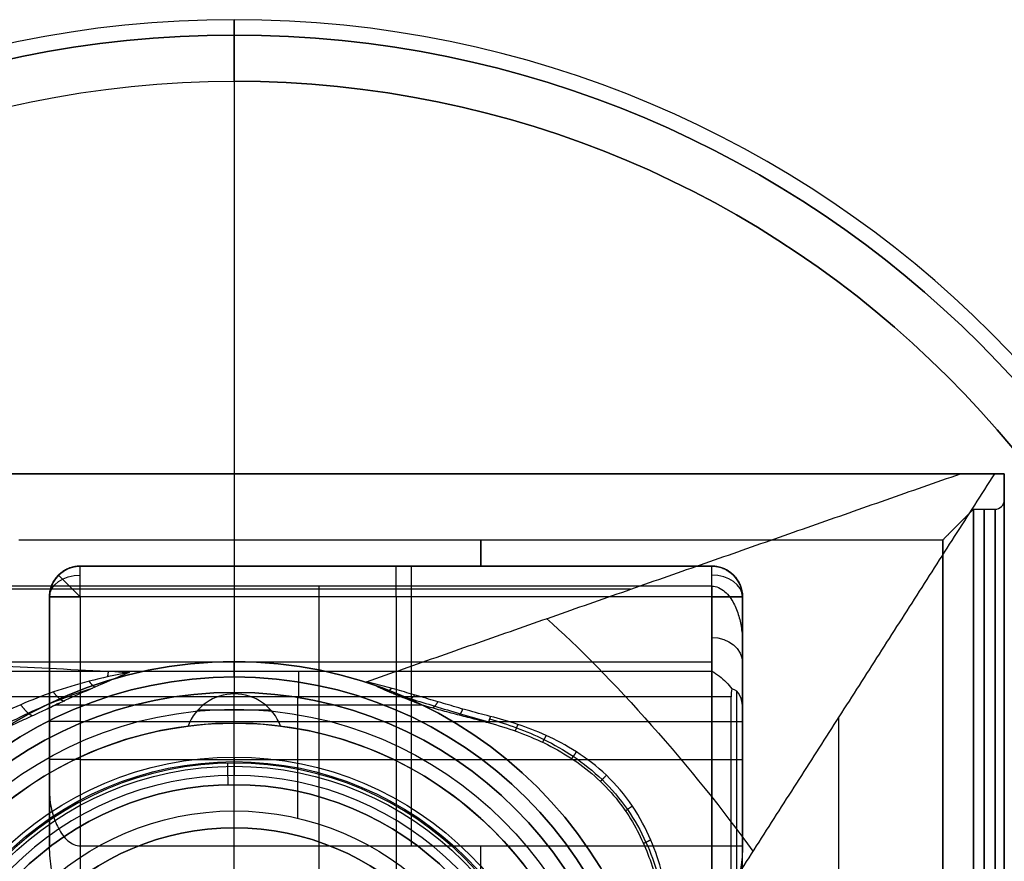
# Model space of a CAD drawing. Header units: centimetres. Extents: x -32 to 15, y -4 to 160.
# Tile 46 of 64: x 6.8 to 10, y 0.74 to 3.48. Entities that reach past the tile are written whole.
import ezdxf

# ---------------------------------------------------------------- set-up
doc = ezdxf.new("R2010")
doc.units = ezdxf.units.CM
doc.layers.add('Default', color=7, linetype='Continuous', true_color=0x000000)

# ---------------------------------------------------------------- blocks, each defined once
blk = doc.blocks.new('4255CRO')
at = {"layer": 'Default'}
for p, q in [((9.24239552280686, 20, -0.375), (100, 20, -0.375)), ((100, 20), (100, 19.15)), ((70, 17, 10.72132780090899), (90.5, 17, 10.72132780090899)), ((70, 17, -10.221327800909), (90.5, 17, -10.221327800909)), ((80.25, 17, 5.442655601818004), (80.25, 17, 16)), ((80.25, 17, -15), (80.25, 17, -5.442655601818)), ((77.75, -16.21853538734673, -19.91361340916), (77.75, 16.35111457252, -19.91361340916)), ((90.5, 16.35111457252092, -19.91361340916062), (90.5, 13.59039004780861, -24.05470019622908)), ((87.8675499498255, 16.25, -26.375), (-87.86755050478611, 16.25, -26.375)), ((69, 13.25365502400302, 11.956718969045), (69, 16, 11.956718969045)), ((69, 13.68817337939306, -11.456718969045), (69, 16.00000000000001, -11.456718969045)), ((80.25, 16, 17), (80.25, 5.442655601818, 17)), ((80.75, 7.913437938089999, -16), (80.75, 16, -16)), ((91.5, 13.25365502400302, 11.95671896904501), (91.5, 16, 11.95671896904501)), ((91.5, 13.25365502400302, -11.956718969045), (91.5, 16.00000000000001, -11.956718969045)), ((90.5, 13.87788683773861, -23.62345501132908), (-73.0279077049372, 13.87788683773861, -23.62345501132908)), ((91.5, -13.422767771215, -22.50335797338), (91.5, 13.422767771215, -22.50335797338)), ((69, 12.837936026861, -12.40201187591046), (69, 12.837936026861, -15)), ((91.31350532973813, -12.93171748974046, -24.29655126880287), (91.31350532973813, 12.93171748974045, -24.29655126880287)), ((77.06350532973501, 8.811608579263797, -24.5), (77.06350532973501, 12.75833975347, -24.5)), ((69, 11.95671896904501, 16), (69, 11.95671896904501, 13.25365502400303)), ((70, 11.95671896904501, -16), (91.5, 11.95671896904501, -16)), ((91.5, 11.95671896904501, 13.25365502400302), (91.5, 11.95671896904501, 16)), ((91.5, 11.95671896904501, -16), (91.5, 11.95671896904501, -13.25365502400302)), ((94.62935170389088, -12.10551848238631, -25.8588890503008), (94.62935170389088, 12.10551848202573, -25.8588890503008)), ((70, 10.721327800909, 17), (90.5, 10.721327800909, 17)), ((75, 9.900000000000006, -30), (75, 9.900000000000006, -31.3)), ((75, 9.049999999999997, -29.15), (75, 9.900000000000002, -30)), ((75, 9.049999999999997, -24.5), (75, 9.049999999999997, -29.15))]:
    blk.add_line(p, q, dxfattribs=at)
for centre, radius, start, end in [((99.69999999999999, 19.15), 0.3000000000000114, 270.0000000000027, 0), ((70, 16, -15), 1, 90, 180), ((70, 16, 10.72132780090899), 1, 90, 180), ((70, 16, -10.22132780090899), 1, 90, 180), ((90.5, 16, 16), 1, 0, 90), ((74.99154001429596, 0.01825755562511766, -32), 13.75661749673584, 114.8615421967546, 115.3711855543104), ((75, 0, -32), 10.59999999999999, 7.016709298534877e-15, 180), ((75, 0, -31.3), 9.900000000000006, 7.016709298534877e-15, 180)]:
    blk.add_arc(centre, radius, start, end, dxfattribs=at)
at = {"layer": 'Default', "extrusion": (1, 0, 0)}
for centre, radius, start, end in [((0, 0, 100), 19.15, 0, 180), ((0, 0, 100), 19.15, 180, 0), ((0, 0, 100), 19.15, 180, 0), ((0, 0, 99.35), 18.85, 180, 0), ((0, 0, 99.35), 18.85, 0, 180), ((0, 0, 83), 17.85, 342.2472098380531, 0), ((0, 0, 83), 17.85, 0, 17.75279016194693), ((16, -15, 70), 1, 270, 0), ((16, -15, 80.75), 1, 270, 0), ((-3.446132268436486e-13, 3.47277762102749e-13, 91.5), 17.85000000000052, 296.3165328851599, 333.6834671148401), ((-3.47277762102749e-13, -3.446132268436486e-13, 91.5), 17.85000000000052, 26.31653288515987, 63.68346711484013), ((0, 0, 83), 17.85, 243.6834671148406, 296.3165328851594)]:
    blk.add_arc(centre, radius, start, end, dxfattribs=at)
at = {"layer": 'Default', "extrusion": (-1, 0, 0)}
for centre, radius, start, end in [((0, 0, -99), 18.85, 7.016709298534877e-15, 180), ((0, 0, -99), 18.85, 180, 0), ((1.77635683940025e-15, 0, -99.7), 18.85, 180, 0), ((-1.77635683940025e-15, 0, -99.7), 18.85, 7.016709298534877e-15, 180), ((0, 0, -98), 17.85, 180, 0), ((0, 0, -98), 17.85, 7.016709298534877e-15, 180), ((-16, 16, -70), 1, 90, 180), ((-16, 16, -80.25), 1, 90, 180), ((-16, 16, -90.5), 1, 90, 180), ((-4.796163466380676e-14, 2.264854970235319e-13, -69), 17.85000000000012, 206.3165328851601, 237.1756316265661), ((3.392841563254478e-13, -3.392841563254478e-13, -69), 17.85000000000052, 116.3165328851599, 153.6834671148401), ((-12.75833975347, -23.5, -77.07934954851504), 1.000000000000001, 213.6900675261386, 270)]:
    blk.add_arc(centre, radius, start, end, dxfattribs=at)
at = {"layer": 'Default', "extrusion": (0, 0, -1)}
for centre, radius, start, end in [((-70, 16, -16), 1, 0, 90), ((-90.5, 16, -10.721327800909), 1, 90, 180), ((-90.5, 16, 10.721327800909), 1, 90, 180), ((-75, 0, 30), 9.9, 7.016709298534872e-15, 180), ((-75, 0, 30.65), 9.900000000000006, 0, 180), ((-75, 0, 29.15), 9.05, 7.016709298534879e-15, 180), ((-75, 0, 24.5), 9.05, 0, 180), ((-75, 0, 26.825), 9.049999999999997, 0, 180)]:
    blk.add_arc(centre, radius, start, end, dxfattribs=at)
at = {"layer": 'Default', "extrusion": (0, -0.7071067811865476, -0.7071067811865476)}
blk.add_arc((70, -21.92031021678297, -0.7071067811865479), 1.000000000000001, 180, 270, dxfattribs=at)
at = {"layer": 'Default', "extrusion": (-0.7071067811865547, -0.7071067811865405, 0)}
blk.add_arc((38.18376618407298, 16, -60.81118318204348), 0.9999999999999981, 90.0000000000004, 180, dxfattribs=at)
at = {"layer": 'Default', "extrusion": (0, -0.707106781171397, 0.7071067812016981)}
blk.add_arc((90.5, 22.62741699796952), 1.000000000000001, 8.142219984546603e-13, 90, dxfattribs=at)
at = {"layer": 'Default', "extrusion": (0, -1, 0)}
for centre, start, end in [((70, 16, -16), 90, 180), ((70, -15, -16), 180, 270), ((70, 16, -10.721327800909), 90, 180)]:
    blk.add_arc(centre, 1, start, end, dxfattribs=at)
at = {"layer": 'Default', "extrusion": (0, 1, 0)}
for centre, start, end in [((-90.5, 16, 16), 90, 180), ((-70, -15, 11.956718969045), 270, 0), ((-90.5, 16, 10.721327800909), 90, 180)]:
    blk.add_arc(centre, 1, start, end, dxfattribs=at)
at = {"layer": 'Default', "extrusion": (-0.7511478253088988, -0.6451100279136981, -0.1400356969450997)}
blk.add_arc((49.60122019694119, -32.29672608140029, -69.92459090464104), 8.068825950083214, 224.7234619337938, 302.7255192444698, dxfattribs=at)
at = {"layer": 'Default', "extrusion": (0, -0.5547001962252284, -0.8320502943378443)}
blk.add_arc((90.5, -23.65103495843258, 10.49895308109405), 1, 270, 0, dxfattribs=at)
at = {"layer": 'Default', "extrusion": (0.9621978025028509, -0.271322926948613, -0.0236486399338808)}
blk.add_arc((34.96574588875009, -30.60449468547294, 77.62322135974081), 0.9999999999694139, 133.6881973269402, 154.421968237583, dxfattribs=at)
at = {"layer": 'Default', "extrusion": (-0.9997764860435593, -0.02114185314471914, 0)}
blk.add_arc((-9.01436101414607, -31.30000000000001, -74.98323645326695), 0.7, 270.0000000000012, 0, dxfattribs=at)
at = {"layer": 'Default'}
for points, degree in [([(100, 20, 20), (0, 20, 20), (-100, 20, 20)], 2), ([(-98.57265293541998, 20, -20.75), (0, 20, -20.75), (98.57265293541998, 20, -20.75)], 2), ([(79.29344768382, 13.24649003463, -30.88026494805), (88.93305030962, 16.623245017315, -25.815132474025), (98.57265293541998, 20, -20.75)], 2), ([(99.68010839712, 20, -20.34897265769), (94.46940590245, 11.855518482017, -26.033375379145), (89.25870340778, 3.711036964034, -31.7177781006)], 2), ([(98.57265293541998, 20, -20.75), (98.78663094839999, 20, -20.75), (99.18096582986, 20, -20.67357123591), (99.53551818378, 20, -20.50670743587), (99.68010839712, 20, -20.34897265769)], 3), ([(100, 20, -20), (99.84005419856, 20, -20.174486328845), (99.68010839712, 20, -20.34897265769)], 2), ([(100, 20, 20), (100, 0, 20), (100, -20, 20)], 2), ([(100, 20, -20), (100, 20), (100, 20, 20)], 2), ([(100, -20, -20), (100, 0, -20), (100, 20, -20)], 2), ([(99, 18.85), (98.5, 18.35), (98, 17.85)], 2), ([(99, 18.85), (99.35, 18.85), (99.7, 18.85)], 2), ([(68, 17.85), (83, 17.85), (98, 17.85)], 2), ([(70, 17, -5.442655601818), (69.93724566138, 17, -5.442655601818), (69.81735731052, 16.98822014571, -5.479614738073), (69.65814917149, 16.94409969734, -5.615141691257), (69.52221994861, 16.88232019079, -5.798665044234), (69.40510281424, 16.80768445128, -6.011971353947), (69.30060474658, 16.71906674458, -6.254593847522), (69.20886134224, 16.61690313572, -6.521598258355), (69.1285236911, 16.49784765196, -6.817729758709), (69.06198664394, 16.35872123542, -7.145728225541), (69.01408241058, 16.19661020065, -7.506723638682), (69, 16.06888343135, -7.774164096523), (69, 16, -7.91343793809)], 3), ([(69, 16, 7.91343793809), (69, 16.06178125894, 7.788523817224), (69.01133962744, 16.1772134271, 7.5477521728), (69.05105295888, 16.32663189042, 7.218241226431), (69.10675676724, 16.45631472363, 6.91697421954), (69.17420704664, 16.56876473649, 6.642673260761), (69.2515807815, 16.66695152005, 6.391938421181), (69.33789762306, 16.75285402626, 6.163065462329), (69.43958389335, 16.83164493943, 5.944275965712), (69.55316743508, 16.89786305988, 5.752904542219), (69.67815249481, 16.95028802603, 5.596193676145), (69.823980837, 16.98877671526, 5.477837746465), (69.93890045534, 17, 5.442655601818), (70, 17, 5.442655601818)], 3), ([(90.5, 17, 5.442655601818), (80.25, 17, 5.442655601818), (70, 17, 5.442655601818)], 2), ([(70, 17, 5.442655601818), (70, 17, 10.721327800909), (70, 17, 16)], 2), ([(70, 17, 16), (80.25, 17, 16), (90.5, 17, 16)], 2), ([(70, 17, -5.442655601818), (80.25, 17, -5.442655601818), (90.5, 17, -5.442655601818)], 2), ([(90.5, 17, -15), (80.25, 17, -15), (70, 17, -15)], 2), ([(70, 17, -15), (70, 17, -10.221327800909), (70, 17, -5.442655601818)], 2), ([(90.5, 17, 16), (90.5, 17, 10.721327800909), (90.5, 17, 5.442655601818)], 2), ([(90.5, 17, -5.442655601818), (90.5, 17, -10.221327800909), (90.5, 17, -15)], 2), ([(91.5, 16, -7.91343793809), (91.5, 16.06178125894, -7.788523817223), (91.48866037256, 16.1772134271, -7.5477521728), (91.44894704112, 16.32663189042, -7.218241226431), (91.39324323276, 16.45631472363, -6.91697421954), (91.32579295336, 16.56876473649, -6.642673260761), (91.2484192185, 16.66695152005, -6.391938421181), (91.16210237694, 16.75285402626, -6.163065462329), (91.06041610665, 16.83164493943, -5.944275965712), (90.94683256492, 16.89786305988, -5.752904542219), (90.82184750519, 16.95028802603, -5.596193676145), (90.676019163, 16.98877671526, -5.477837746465), (90.56109954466, 17, -5.442655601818), (90.5, 17, -5.442655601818)], 3), ([(90.5, 17, 5.442655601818), (90.56275433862, 17, 5.442655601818), (90.68264268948, 16.98822014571, 5.479614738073), (90.84185082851, 16.94409969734, 5.615141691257), (90.97778005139, 16.88232019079, 5.798665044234), (91.09489718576, 16.80768445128, 6.011971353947), (91.19939525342, 16.71906674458, 6.254593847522), (91.29113865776, 16.61690313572, 6.521598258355), (91.3714763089, 16.49784765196, 6.817729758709), (91.43801335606, 16.35872123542, 7.145728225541), (91.48591758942, 16.19661020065, 7.506723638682), (91.5, 16.06888343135, 7.774164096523), (91.5, 16, 7.91343793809)], 3), ([(91.5, 16, -16), (91.5, 16.09762271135, -16), (91.47146607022, 16.29608718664, -15.97146607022), (91.33544263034, 16.57884878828, -15.83544263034), (91.11760537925, 16.80711349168, -15.61760537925), (90.83787931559, 16.95957605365, -15.33787931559), (90.61654726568, 17, -15.11654726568), (90.5, 17, -15)], 3), ([(90.5, 16.35111457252, -19.91361340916), (77.75, 16.35111457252, -19.91361340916), (65, 16.35111457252, -19.91361340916)], 2), ([(90.5, 13.59039004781, -24.05470019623), (90.5, 14.970752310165, -21.984156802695), (90.5, 16.35111457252, -19.91361340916)], 2), ([(90.5, 16.35111457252, -19.91361340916), (90.57773031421, 16.35111457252, -19.91361340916), (90.72796147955, 16.31847511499, -19.93108151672), (90.93805682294, 16.1767988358, -20.0069043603), (91.09314165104, 15.99754777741, -20.10283661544), (91.21367324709, 15.80184399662, -20.2075741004), (91.30903920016, 15.59142334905, -20.32018781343), (91.38193705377, 15.37482968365, -20.43610522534), (91.43576371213, 15.15552823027, -20.5534718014), (91.47326366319, 14.93201490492, -20.67309250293), (91.49519226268, 14.70739379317, -20.79330607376), (91.5, 14.55747764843, -20.87353875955), (91.5, 14.4825974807, -20.91361340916)], 3), ([(90.5, 16.35111457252, -19.91361340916), (90.5, 0, -19.91361340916), (90.5, -16.35111457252, -19.91361340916)], 2), ([(69, 16, 16), (69, 11.956718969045, 16), (69, 7.91343793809, 16)], 2), ([(69, 16, 7.91343793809), (69, 16, 11.956718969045), (69, 16, 16)], 2), ([(69, 16, -15), (69, 16, -11.456718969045), (69, 16, -7.91343793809)], 2), ([(69, 9.675872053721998, -15), (69, 12.837936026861, -15), (69, 16, -15)], 2), ([(90.5, 16, 17), (80.25, 16, 17), (70, 16, 17)], 2), ([(70, 16, 17), (70, 10.721327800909, 17), (70, 5.442655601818, 17)], 2), ([(91.5, 16, -16), (80.75, 16, -16), (70, 16, -16)], 2), ([(70, 16, -16), (70, 11.956718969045, -16), (70, 7.91343793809, -16)], 2), ([(90.5, 5.442655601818, 17), (90.5, 10.721327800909, 17), (90.5, 16, 17)], 2), ([(91.5, 7.91343793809, 16), (91.5, 11.956718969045, 16), (91.5, 16, 16)], 2), ([(91.5, 16, 16), (91.5, 16, 11.956718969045), (91.5, 16, 7.91343793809)], 2), ([(91.5, 16, -16), (91.5, 11.956718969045, -16), (91.5, 7.91343793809, -16)], 2), ([(91.5, 16, -7.91343793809), (91.5, 16, -11.956718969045), (91.5, 16, -16)], 2), ([(-71.59688616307, 13.54747880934, -30.42878178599), (-69.29915558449, 13.67079018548, -30.24381472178), (-64.72662838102, 13.9042671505, -29.89359927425), (-57.97235105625, 14.21476876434, -29.42784685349), (-51.21630785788, 14.4912936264, -29.0130595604), (-44.43194924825, 14.73453452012, -28.64819821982), (-37.6323777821, 14.94367663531, -28.33448504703), (-30.83496940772, 15.1180810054, -28.0728784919), (-24.05759427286, 15.25746701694, -27.86379947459), (-17.30664994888, 15.36208478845, -27.70687281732), (-10.57301393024, 15.4324258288, -27.60136125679), (-3.842621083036, 15.46879631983, -27.54680552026), (2.899626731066, 15.47121007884, -27.54318488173), (9.661657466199, 15.43940540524, -27.59089189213), (16.4329738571, 15.37318191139, -27.69022713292), (23.19257072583, 15.27275659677, -27.84086510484), (29.91849126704, 15.13879963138, -28.04180055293), (36.59642538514, 14.9722584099, -28.29161238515), (43.2617901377, 14.77281387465, -28.59077918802), (50.00619349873, 14.53727499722, -28.94408750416), (56.91347845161, 14.26081339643, -29.35877990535), (64.0535217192, 13.93764925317, -29.84352612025), (69.04790918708, 13.68427456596, -30.22358815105), (71.59688629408, 13.54747887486, -30.42878168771)], 3), ([(91.5, 14.4825974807, -20.91361340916), (91.5, 13.422767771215, -22.50335797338), (91.5, 12.36293806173, -24.0931025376)], 2), ([(91.5, -14.4825974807, -20.91361340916), (91.5, 0, -20.91361340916), (91.5, 14.4825974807, -20.91361340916)], 2), ([(63, 13.59039004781, -24.05470019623), (76.75, 13.59039004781, -24.05470019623), (90.5, 13.59039004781, -24.05470019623)], 2), ([(71.59688629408, 13.54747887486, -30.42878168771), (71.132661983, 13.46619703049, -30.55070383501), (70.25301839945, 13.27080815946, -30.78680208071), (69.11483646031, 12.92232038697, -31.09053524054), (68.05787431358, 12.51333495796, -31.3615275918), (67.03394867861, 12.02553125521, -31.60262328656), (66.11246865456, 11.49704377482, -31.7889214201), (65.32222874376, 10.96613228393, -31.91341267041), (64.65772317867, 10.45717844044, -31.98323904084), (64.24302785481, 10.09855131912, -32.00001985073), (64.04761287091, 9.919345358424, -31.9999999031)], 3), ([(71.59688629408, 13.54747887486, -30.42878168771), (71.34832756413, 13.44683975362, -30.57973998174), (70.85059935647, 13.237654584, -30.89351830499), (70.09734592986, 12.90392240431, -31.39411634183), (69.58594272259, 12.67153786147, -31.74269320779), (69.32609972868, 12.55409920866, -31.91885118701)], 3), ([(90.5, 13.59039004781, -24.05470019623), (90.586643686, 13.54232877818, -24.12679210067), (90.7530993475, 13.43135463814, -24.25286414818), (90.97499518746, 13.23559600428, -24.38904400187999), (91.10160878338, 13.09225321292, -24.44565274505), (91.15869909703, 13.01899926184, -24.46543079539)], 3), ([(81.07420083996, 12.5, -32), (80.87785284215, 12.57071114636, -31.89393328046), (80.48518189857, 12.72116029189, -31.6682595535), (79.89308225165, 12.97165927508, -31.29251111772), (79.49453172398, 13.1528255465, -31.02076161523), (79.29344768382, 13.24649003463, -30.88026494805)], 3), ([(83.31095998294, 12.11939296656, -31.7087119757), (83.04953250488, 12.18479470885, -31.70998843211), (82.54660953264, 12.32142674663, -31.68667098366), (81.86143279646, 12.52029431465, -31.5999017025), (81.22153155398, 12.70938024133, -31.47616788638), (80.60179574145, 12.89050077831, -31.32000178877), (79.97392810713, 13.06793725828, -31.12854178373), (79.52410486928, 13.18777835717, -30.96833239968), (79.29344768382, 13.24649003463, -30.88026494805)], 3), ([(91.15869909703, 13.01899926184, -24.46543079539), (91.13786266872, 12.93480947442, -24.48816144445), (91.12701065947, 12.84799888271, -24.5), (91.12701065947, 12.75833975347, -24.5)], 3), ([(91.5, 12.36293806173, -24.0931025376), (91.5, 12.71703532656, -24.0931025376), (91.39240556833, 12.94306920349, -24.21047828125), (91.15869909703, 13.01899926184, -24.46543079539)], 3), ([(91.12701065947, 12.75833975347, -24.5), (77.063505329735, 12.75833975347, -24.5), (63, 12.75833975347, -24.5)], 2), ([(69.09709374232, 12.44806158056, -32), (69.13478353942, 12.46593421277, -31.98675029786), (69.21063102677, 12.50148358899, -31.95997454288), (69.28745109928, 12.53663165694, -31.93264975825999), (69.32609972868, 12.55409920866, -31.91885118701)], 3), ([(69.32609972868, 12.55409920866, -31.91885118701), (69.30638646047, 12.54518967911, -31.93221548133), (69.26697045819, 12.52726414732, -31.95910377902), (69.22757821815, 12.50912383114, -31.98631425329), (69.20788801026, 12.5, -32)], 3), ([(69.20788801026, 12.5, -32), (75.14104442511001, 12.5, -32), (81.07420083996, 12.5, -32)], 2), ([(69.21135368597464, 12.50160530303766, -31.99759204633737), (69.21135368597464, 12.50160530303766, -31.9786303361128), (69.21135368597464, 12.50160530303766, -31.95966862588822)], 2), ([(81.07420083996, 12.5, -32), (81.25635611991, 12.44759484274, -32), (81.62099409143, 12.34719815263, -32), (82.16779266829, 12.20343221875, -32), (82.71092101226, 12.06146098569, -32), (83.0689352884, 11.96596980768, -31.99999999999), (83.24699112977, 11.91792777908, -31.99999999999)], 3), ([(91.12701065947, -12.75833975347, -24.5), (91.12701065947, 0, -24.5), (91.12701065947, 12.75833975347, -24.5)], 2), ([(64.04761287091, 9.919345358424, -31.9999999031), (64.32265438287, 10.0876118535, -32.00001756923), (64.86000532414, 10.39707637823, -31.99999184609), (65.60592390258, 10.79170083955, -32.00000218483), (66.29934275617, 11.13771688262, -31.99999941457), (66.94267811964, 11.44590858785, -32.00000015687), (67.54206836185, 11.72591359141, -31.99999995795), (68.10571064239, 11.98611597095, -32.00000001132), (68.62496011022, 12.22605278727, -31.99999999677), (68.94444725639, 12.3756760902, -32), (69.09709374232, 12.44806158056, -32)], 3), ([(91.5, -12.36293806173, -24.0931025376), (91.5, 0, -24.0931025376), (91.5, 12.36293806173, -24.0931025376)], 2), ([(83.24699112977, 11.91792777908, -31.99999999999), (83.55868436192, 11.83382889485, -31.99999999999), (84.17351014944, 11.64307991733, -32), (85.06540810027, 11.27379103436, -32), (85.92245060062, 10.79848863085, -32), (86.7189972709, 10.20032122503, -32), (87.42233632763, 9.464671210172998, -32), (87.94824628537, 8.692617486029, -32), (88.32502576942, 7.937604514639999, -32), (88.60655320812, 7.170383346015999, -32), (88.82032966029, 6.34811679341, -32), (88.96870312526, 5.471486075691, -32), (89.05323274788, 4.572999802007, -32), (89.07338421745, 3.990523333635, -32), (89.07659057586, 3.700846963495, -32)], 3), ([(89.25870340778, 3.711036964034, -31.7177781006), (89.26141556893, 4.137283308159, -31.71482200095), (89.23668740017, 4.948146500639, -31.71007012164), (89.1172998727, 6.02382193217, -31.70512581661), (88.91030190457, 7.032436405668, -31.70246498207), (88.56440587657, 8.089303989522, -31.70107275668), (87.97059134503, 9.225074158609, -31.70100839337), (87.09914028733, 10.25133260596, -31.70102652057), (86.10649700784, 11.00640331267, -31.70101962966), (85.10465497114, 11.53057537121, -31.70227303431), (84.20132487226, 11.87484988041, -31.70464656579), (83.60251780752, 12.04647012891, -31.70726959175), (83.31095998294, 12.11939296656, -31.7087119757)], 3), ([(69, 9.675872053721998, -15), (69, 9.557403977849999, -15.07641879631), (69.01734750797, 9.328556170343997, -15.22004727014), (69.07999721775, 9.015878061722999, -15.4070119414), (69.17072696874, 8.734012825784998, -15.56823106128), (69.28271066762, 8.486284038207, -15.7044510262), (69.42471511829, 8.258401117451, -15.82530167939), (69.59397829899, 8.071611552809, -15.92111994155), (69.78939365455, 7.943991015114, -15.9849438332), (69.92900069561, 7.91343793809, -16), (70, 7.91343793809, -16)], 3), ([(70, 5.442655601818, 17), (69.93724566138, 5.442655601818, 17), (69.81735731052, 5.479614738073, 16.98822014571), (69.65814917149, 5.615141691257, 16.94409969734), (69.52221994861, 5.798665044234, 16.88232019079), (69.40510281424, 6.011971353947, 16.80768445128), (69.30060474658, 6.254593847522, 16.71906674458), (69.20886134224, 6.521598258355, 16.61690313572), (69.1285236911, 6.817729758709, 16.49784765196), (69.06198664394, 7.145728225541, 16.35872123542), (69.01408241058, 7.506723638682, 16.19661020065), (69, 7.774164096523, 16.06888343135), (69, 7.91343793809, 16)], 3), ([(70, 7.91343793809, -16), (80.75, 7.91343793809, -16), (91.5, 7.91343793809, -16)], 2), ([(91.5, 7.91343793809, 16), (91.5, 7.788523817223, 16.06178125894), (91.48866037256, 7.5477521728, 16.1772134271), (91.44894704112, 7.218241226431, 16.32663189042), (91.39324323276, 6.91697421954, 16.45631472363), (91.32579295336, 6.642673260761, 16.56876473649), (91.2484192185, 6.391938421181, 16.66695152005), (91.16210237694, 6.163065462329, 16.75285402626), (91.06041610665, 5.944275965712, 16.83164493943), (90.94683256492, 5.752904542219, 16.89786305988), (90.82184750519, 5.596193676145, 16.95028802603), (90.676019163, 5.477837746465, 16.98877671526), (90.56109954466, 5.442655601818, 17), (90.5, 5.442655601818, 17)], 3)]:
    blk.add_open_spline(points, degree=degree, dxfattribs=at)
for points, weights, degree in [([(70.89196719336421, 13.40855165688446, -30.6151183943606), (70.90002223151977, 13.47045977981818, -30.53700202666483), (70.90880364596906, 13.5288636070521, -30.45670458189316), (70.9182816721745, 13.58372479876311, -30.3744128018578)], [1.044351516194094, 1.050507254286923, 1.057303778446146, 1.064741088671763], 3), ([(70.28324466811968, 13.26155693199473, -30.77841869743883), (70.35005264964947, 13.16960686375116, -30.88022031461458), (70.41545521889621, 13.10434528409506, -31.00369457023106), (70.47577013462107, 13.07104897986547, -31.14343135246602)], [1.063718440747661, 1.024267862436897, 1.003136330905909, 1.000323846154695], 3), ([(79.29344768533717, 13.24649003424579, -30.88026494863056), (79.29344768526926, 13.24649003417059, -30.88026494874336), (79.29344768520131, 13.24649003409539, -30.88026494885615), (79.2934476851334, 13.24649003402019, -30.88026494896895)], [1.022602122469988, 1.022602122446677, 1.022602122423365, 1.022602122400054], 3), ([(69.12839815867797, 12.91220268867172, -31.08510798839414), (69.2744146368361, 12.70962440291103, -31.25734882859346), (69.40468125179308, 12.6081068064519, -31.51334564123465), (69.49347495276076, 12.62981795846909, -31.80528950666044)], [1.063711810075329, 0.9880553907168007, 0.9797792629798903, 1.038883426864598], 3), ([(80.09650440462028, 13.03235470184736, -31.16291673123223), (80.06273721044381, 12.98995314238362, -31.22202432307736), (80.02939726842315, 12.95541491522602, -31.28663277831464), (79.99698605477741, 12.92942096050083, -31.35590798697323)], [1.022602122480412, 1.010419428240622, 1.003161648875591, 1.00082878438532], 3), ([(80.8500018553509, 12.81772804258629, -31.38094064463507), (80.78877448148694, 12.72934354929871, -31.4958215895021), (80.73136899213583, 12.6713671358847, -31.63083753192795), (80.68101157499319, 12.64746038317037, -31.77884301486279)], [1.022602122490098, 0.9989708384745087, 0.9938700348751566, 1.007299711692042], 3), ([(68.06342013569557, 12.50014468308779, -31.35658004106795), (68.21745918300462, 12.29131308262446, -31.49308342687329), (68.35583489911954, 12.16493808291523, -31.7205555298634), (68.45268704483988, 12.14662487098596, -31.99988954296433)], [1.063705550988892, 0.9904093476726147, 0.9803611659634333, 1.033561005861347], 3), ([(69.26662526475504, 12.52704975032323, -31.95942559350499), (69.23930496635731, 12.51454580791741, -31.95942559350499), (69.21203946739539, 12.50192281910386, -31.959425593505)], [0.9999805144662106, 0.9999756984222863, 0.9999756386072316], 2), ([(81.6066240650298, 12.59570217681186, -31.54858601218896), (81.54495582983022, 12.49003940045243, -31.67621134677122), (81.48969544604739, 12.42186957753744, -31.83001815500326), (81.44471078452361, 12.39624593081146, -31.99966012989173)], [1.022602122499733, 0.9961260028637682, 0.9929104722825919, 1.012955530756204], 3), ([(82.41489102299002, 12.36086849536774, -31.6647481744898), (82.37517263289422, 12.27436432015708, -31.76077153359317), (82.3396829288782, 12.20849151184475, -31.87392743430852), (82.30996760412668, 12.16637144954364, -31.99989209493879)], [1.022602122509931, 1.002229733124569, 0.9956293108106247, 1.002800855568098], 3), ([(83.31095997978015, 12.11939296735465, -31.70871197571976), (83.28534301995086, 12.03582082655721, -31.79216382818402), (83.26375278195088, 11.96780312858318, -31.89023722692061), (83.24699108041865, 11.91792779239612, -31.9999999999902)], [1.022602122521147, 1.004354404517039, 0.997155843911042, 1.001006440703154], 3), ([(84.20220105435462, 11.86043445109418, -31.70485124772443), (84.16769099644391, 11.77240658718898, -31.78822015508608), (84.13881949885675, 11.70074448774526, -31.88772906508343), (84.11658054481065, 11.64790684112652, -31.99982478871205)], [1.007159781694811, 0.9965304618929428, 0.9977362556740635, 1.010777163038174], 3), ([(85.12104127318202, 11.50052888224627, -31.70251776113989), (85.07512296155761, 11.41037133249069, -31.78485592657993), (85.03666488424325, 11.33634771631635, -31.88522290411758), (85.00713998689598, 11.28129796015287, -31.99987647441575)], [1.010939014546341, 0.9973319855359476, 0.9964192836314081, 1.008200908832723], 3), ([(86.10486814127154, 10.9677813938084, -31.70135666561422), (86.04386158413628, 10.87931771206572, -31.78229919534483), (85.99270135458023, 10.80604513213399, -31.88314127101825), (85.95354307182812, 10.75106095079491, -31.99999420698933)], [1.015287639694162, 0.9986754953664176, 0.9956019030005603, 1.00606686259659], 3), ([(87.07865482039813, 10.20584057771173, -31.70131617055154), (87.00080228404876, 10.1260048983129, -31.78112651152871), (86.93555011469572, 10.05936700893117, -31.882084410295), (86.8858165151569, 10.00891157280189, -32.00022789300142)], [1.018516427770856, 0.9998591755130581, 0.9953012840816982, 1.004842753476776], 3), ([(87.92431858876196, 9.206822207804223, -31.70102214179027), (87.83283947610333, 9.143109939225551, -31.78089675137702), (87.75647345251, 9.089651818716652, -31.88191118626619), (87.69863926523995, 9.048836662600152, -32.00009840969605)], [1.018444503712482, 0.9998226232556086, 0.9953014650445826, 1.004881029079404], 3), ([(88.52365778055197, 8.10272216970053, -31.70081602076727), (88.42654737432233, 8.05723721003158, -31.78195805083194), (88.34608515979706, 8.018951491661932, -31.88293696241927), (88.28566073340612, 7.989471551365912, -31.99985459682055)], [1.015012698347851, 0.998559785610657, 0.995630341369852, 1.006224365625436], 3)]:
    blk.add_rational_spline(points, weights, degree=degree, dxfattribs=at)
for points, knots in [([(66.525423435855, 11.24534401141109, -31.99999818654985), (66.78539535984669, 11.41126370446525, -31.96344410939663), (67.36963150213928, 11.7597152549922, -31.86876424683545), (68.3124486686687, 12.24184727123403, -31.68259920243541), (69.33897702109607, 12.6793517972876, -31.45295538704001), (70.04159194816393, 12.92424667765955, -31.28476177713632), (70.39059885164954, 13.03335333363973, -31.1999767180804)], [0.3201796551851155, 0.3201796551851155, 0.3201796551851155, 0.3201796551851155, 0.4298682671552, 0.5620377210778, 0.6971981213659, 0.8280210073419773, 0.8280210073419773, 0.8280210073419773, 0.8280210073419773]), ([(80.16781579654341, 12.85624962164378, -31.46566955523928), (80.35713920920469, 12.80096632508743, -31.52258580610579), (80.80107911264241, 12.66878210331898, -31.64571905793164), (81.52158687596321, 12.4485393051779, -31.80284811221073), (82.35976771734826, 12.1938690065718, -31.92033226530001), (82.94685329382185, 12.02644964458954, -31.94722450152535), (83.25619200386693, 11.94565087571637, -31.94371066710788), (83.25619201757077, 11.94565087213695, -31.94371066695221)], [0.2519564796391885, 0.2519564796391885, 0.2519564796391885, 0.2519564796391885, 0.3930969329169, 0.581437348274, 0.7807701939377, 1, 1.000000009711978, 1.000000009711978, 1.000000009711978, 1.000000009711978]), ([(83.28507579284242, 12.03587871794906, -31.80370164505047), (83.58055651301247, 11.95219486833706, -31.81139143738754), (84.18343739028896, 11.75803828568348, -31.82726511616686), (85.10310169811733, 11.36840323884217, -31.85154828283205), (86.0545040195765, 10.8255003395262, -31.87416116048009), (86.98664689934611, 10.07716461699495, -31.88927381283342), (87.78663405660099, 9.132449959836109, -31.88865344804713), (88.37459195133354, 8.082098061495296, -31.87236099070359), (88.76353088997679, 7.027033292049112, -31.84854464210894), (89.01335737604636, 5.979732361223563, -31.82201217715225), (89.16608938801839, 4.878733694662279, -31.79412476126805), (89.208884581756, 4.112614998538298, -31.77512388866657), (89.21759151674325, 3.709097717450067, -31.76557102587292)], [1.817177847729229e-09, 1.817177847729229e-09, 1.817177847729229e-09, 1.817177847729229e-09, 0.08184565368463, 0.1689777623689, 0.2679046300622, 0.3774084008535, 0.4934003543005, 0.6046385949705, 0.7038870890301, 0.7965974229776, 0.8930959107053, 0.9999999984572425, 0.9999999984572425, 0.9999999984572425, 0.9999999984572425])]:
    blk.add_open_spline(points, degree=3, knots=knots, dxfattribs=at)
blk = doc.blocks.new('5444')
at = {"layer": 'Default', "extrusion": (0, 1, 0)}
for centre, radius in [((0, 0, 8.55000104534), 12.35), ((0, 0, 1.5), 10.65)]:
    blk.add_arc(centre, radius, 0, 180, dxfattribs=at)
blk = doc.blocks.new('7754')
at = {"layer": 'Default'}
for p, q in [((0, 10.8, 3), (0, 12.85000000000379, 3)), ((0, 12.850000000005, 2), (0, 12.850000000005, 3)), ((0, 11.90000000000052, 2), (0, 12.8500000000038, 2)), ((1.182354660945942, 12.3275418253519, 2), (-1.182354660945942, 12.3275418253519, 2)), ((0, 10.8), (0, 11.9)), ((0, 11.9), (0, 11.9, 2)), ((0, 8.5), (0, 10.2)), ((0, 8.5, 3), (0, 10.2, 3)), ((0, 8.5), (0, 8.5, 1.640792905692)), ((0, 8.5, 2.252659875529), (0, 8.5, 3)), ((-12.3275418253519, 1.182354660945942, 2), (-12.3275418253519, -1.182354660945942, 2)), ((12.3275418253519, -1.182354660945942, 2), (12.3275418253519, 1.182354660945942, 2)), ((-11.9, 0, 2), (-12.8500000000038, 0, 2)), ((-12.850000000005, 0, 2), (-12.850000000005, 0, 3)), ((-12.8500000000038, 0, 3), (-10.8, 0, 3)), ((-11.9, 0), (-10.8, 0)), ((-10.2, 0), (-8.5, 0)), ((-10.2, 0, 3), (-8.5, 0, 3)), ((8.5, 0), (10.2, 0)), ((8.5, 0, 3), (10.2, 0, 3)), ((10.8, 0), (11.9, 0)), ((10.8, 0, 3), (12.85000000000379, 0, 3)), ((11.9, 0, 2), (12.8500000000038, 0, 2)), ((12.850000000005, 0, 2), (12.850000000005, 0, 3)), ((0, -10.2), (0, -8.5)), ((0, -10.2, 3), (0, -8.5, 3)), ((0, -8.5), (0, -8.5, 1.640792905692)), ((0, -8.5, 2.252659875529), (0, -8.5, 3)), ((0, -11.9), (0, -10.8)), ((0, -12.8500000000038, 3), (0, -10.8, 3)), ((0, -11.9), (0, -11.9, 2)), ((0, -11.90000000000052, 2), (0, -12.8500000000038, 2)), ((-1.182354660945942, -12.3275418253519, 2), (1.182354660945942, -12.3275418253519, 2)), ((0, -12.850000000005, 2), (0, -12.850000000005, 3))]:
    blk.add_line(p, q, dxfattribs=at)
for centre, radius, start, end in [((-1.110223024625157e-16, 11.25090061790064, 3), 1.599099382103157, 20.2770206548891, 159.7229793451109), ((-1.110223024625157e-16, 11.25090061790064, 2), 1.599099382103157, 20.2770206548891, 159.7229793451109), ((0, 11.2509006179, 2.5), 1.599099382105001, 20.27702065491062, 159.7229793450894), ((0, 0), 11.9, 0, 180), ((0, 0, 1.5), 11.9, 0, 180), ((0, 0, 3), 10.2, 90.00000000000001, 270), ((0, 0), 10.2, 90.00000000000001, 270), ((0, 0, 3), 10.2, 270, 90), ((0, 0), 10.2, 270, 90), ((0, 0, 2.252659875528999), 8.5, 90.00000000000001, 180), ((0, 0, 0.8203964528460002), 8.5, 0, 180), ((0, 0, 2.6263299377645), 8.5, 0, 180), ((0, 0, 2.252659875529), 8.5, 0, 90), ((-11.25090061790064, -1.110223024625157e-16, 3), 1.599099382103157, 110.2770206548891, 249.7229793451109), ((-11.25090061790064, -1.110223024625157e-16, 2), 1.599099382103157, 110.2770206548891, 249.7229793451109), ((-11.2509006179, 0, 2.5), 1.599099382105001, 110.2770206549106, 249.7229793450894), ((11.25090061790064, 1.110223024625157e-16, 2), 1.599099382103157, 290.2770206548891, 69.72297934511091), ((11.25090061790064, 1.110223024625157e-16, 3), 1.599099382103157, 290.2770206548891, 69.72297934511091), ((11.2509006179, 0, 2.5), 1.599099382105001, 290.2770206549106, 69.72297934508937), ((0, 0), 11.9, 180, 0), ((0, 0, 1.5), 11.9, 180, 0), ((0, 0, 2.252659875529), 8.5, 180, 270), ((0, 0, 0.8203964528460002), 8.5, 180, 0), ((0, 0, 2.6263299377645), 8.5, 180, 0), ((0, 0, 2.252659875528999), 8.5, 270, 0), ((1.110223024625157e-16, -11.25090061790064, 3), 1.599099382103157, 200.2770206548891, 339.7229793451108), ((1.110223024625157e-16, -11.25090061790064, 2), 1.599099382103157, 200.2770206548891, 339.7229793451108), ((0, -11.2509006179, 2.5), 1.599099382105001, 200.2770206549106, 339.7229793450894)]:
    blk.add_arc(centre, radius, start, end, dxfattribs=at)
at = {"layer": 'Default', "extrusion": (0, 0, -1)}
for centre, radius, start, end in [((-2.220446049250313e-16, -6.375167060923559e-11, -2), 11.90000000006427, 82.7585797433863, 97.2414202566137), ((-1.525446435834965e-12, -1.525890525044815e-12, -3), 11.90000000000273, 7.241420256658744, 82.75857974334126), ((1.525890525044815e-12, -1.525446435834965e-12, -3), 11.90000000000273, 97.24142025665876, 172.7585797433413), ((0, 0, -3), 10.8, 270, 90), ((0, 0), 10.8, 270, 90), ((0, 0, -3), 10.8, 90, 270), ((0, 0), 10.8, 90, 270), ((0, 0, -3.3), 10.5, 270, 90), ((0, 0, 0.3), 10.5, 270, 90), ((0, 0, -3.3), 10.5, 90, 270), ((0, 0, 0.3), 10.5, 90, 270), ((0, 0), 8.5, 0, 180), ((0, 0, -1.640792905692), 8.5, 3.508354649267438e-15, 90), ((0, 0, -3), 8.5, 0, 180), ((0, 0, -1.640792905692), 8.5, 90.00000000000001, 180), ((-1.296989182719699e-10, -6.09512440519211e-14, -2), 11.9000000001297, 2.934663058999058e-13, 7.241420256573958), ((1.2940226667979e-10, -4.196643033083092e-14, -2), 11.9000000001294, 172.7585797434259, 179.9999999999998), ((0, 0), 8.5, 180, 0), ((0, 0, -3), 8.5, 180, 0), ((0, 0, -1.640792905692), 8.5, 180, 270), ((-1.2940226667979e-10, 4.196643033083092e-14, -2), 11.9000000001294, 352.758579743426, 359.9999999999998), ((0, 0, -1.640792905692), 8.5, 270, 0), ((1.296989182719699e-10, 6.09512440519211e-14, -2), 11.9000000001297, 180.0000000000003, 187.2414202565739), ((-1.525890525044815e-12, 1.525446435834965e-12, -3), 11.90000000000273, 277.2414202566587, 352.7585797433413), ((1.525446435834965e-12, 1.525890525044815e-12, -3), 11.90000000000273, 187.2414202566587, 262.7585797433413), ((2.220446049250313e-16, 6.375167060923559e-11, -2), 11.90000000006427, 262.7585797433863, 277.2414202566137)]:
    blk.add_arc(centre, radius, start, end, dxfattribs=at)
at = {"layer": 'Default', "extrusion": (-1, 0, 0)}
for centre, radius, start, end in [((-10.5, 3), 0.3, 0, 180), ((-10.5, 0), 0.3, 180, 0), ((1.4210854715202e-14, 14.00000000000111), 14.50000000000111, 269.9999999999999, 305.8882975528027), ((5.773159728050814e-15, 13.99999999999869), 14.99999999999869, 270, 304.5181078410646)]:
    blk.add_arc(centre, radius, start, end, dxfattribs=at)
at = {"layer": 'Default', "extrusion": (1, 0, 0)}
for centre, radius, start, end in [((5.773159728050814e-15, 13.99999999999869), 14.99999999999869, 270, 304.5181078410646), ((1.310063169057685e-14, 14.00000000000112), 14.50000000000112, 269.9999999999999, 305.8882975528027), ((-10.5, 3), 0.3, 0, 180), ((-10.5, 0), 0.3, 180, 0)]:
    blk.add_arc(centre, radius, start, end, dxfattribs=at)
at = {"layer": 'Default', "extrusion": (0, -1, 0)}
for centre, radius, start, end in [((-10.5, 3), 0.3, 0, 180), ((-10.5, 0), 0.3, 180, 0), ((0, 14), 15, 270, 304.5181078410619), ((0, 14), 14.5, 270, 305.8882975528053)]:
    blk.add_arc(centre, radius, start, end, dxfattribs=at)
at = {"layer": 'Default', "extrusion": (0, 1, 0)}
for centre, radius, start, end in [((0, 14), 15, 270, 304.5181078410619), ((0, 14), 14.5, 270, 305.8882975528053), ((-10.5, 3), 0.3, 0, 180), ((-10.5, 0), 0.3, 180, 0)]:
    blk.add_arc(centre, radius, start, end, dxfattribs=at)
at = {"layer": 'Default'}
for points in [[(-1.5, 11.8050836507, 3), (-1.5, 11.8050836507, 2.5), (-1.5, 11.8050836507, 2)], [(1.5, 11.8050836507, 2), (1.5, 11.8050836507, 2.5), (1.5, 11.8050836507, 3)], [(-11.8050836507, 1.5, 2), (-11.8050836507, 1.5, 2.5), (-11.8050836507, 1.5, 3)], [(11.8050836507, 1.5, 3), (11.8050836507, 1.5, 2.5), (11.8050836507, 1.5, 2)], [(-11.9, 0), (-11.9, 0, 1), (-11.9, 0, 2)], [(-8.5, 0, 1.640792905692), (-8.5, 0, 0.820396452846), (-8.5, 0)], [(-8.5, 0, 3), (-8.5, 0, 2.6263299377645), (-8.5, 0, 2.252659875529)], [(8.5, 0), (8.5, 0, 0.820396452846), (8.5, 0, 1.640792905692)], [(8.5, 0, 2.252659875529), (8.5, 0, 2.6263299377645), (8.5, 0, 3)], [(11.9, 0, 2), (11.9, 0, 1), (11.9, 0)], [(-11.8050836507, -1.5, 3), (-11.8050836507, -1.5, 2.5), (-11.8050836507, -1.5, 2)], [(11.8050836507, -1.5, 2), (11.8050836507, -1.5, 2.5), (11.8050836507, -1.5, 3)], [(-1.5, -11.8050836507, 2), (-1.5, -11.8050836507, 2.5), (-1.5, -11.8050836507, 3)], [(1.5, -11.8050836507, 3), (1.5, -11.8050836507, 2.5), (1.5, -11.8050836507, 2)]]:
    blk.add_open_spline(points, degree=2, dxfattribs=at)
blk = doc.blocks.new('A4255NQ_ASM')
at = {"layer": 'Default'}
for name, p in [('4255CRO', (0, 0)), ('7754', (75, 2.755456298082e-14, -50.5))]:
    blk.add_blockref(name, p, dxfattribs=at)
at = {"layer": 'Default', "extrusion": (0, 1, 0), "rotation": 180}
blk.add_blockref('5444', (-75, -42), dxfattribs=at)
blk = doc.blocks.new('6230_ROSONE_VASCA_SPILLO')
at = {"layer": 'Default'}
for p, q in [((-32.75, 25), (-13.9, 25)), ((0, 25, 32.75), (0, 25, 13.9)), ((0, 25, -13.9), (0, 25, -32.75)), ((13.9, 25), (32.75, 25)), ((-32.75, 24.5), (-13.9, 24.5)), ((0, 24.5, 32.75), (0, 24.5, 13.9)), ((0, 24.5, -13.9), (0, 24.5, -32.75)), ((13.9, 24.5), (32.75, 24.5)), ((0, 20.5, -13.4), (0, 24, -13.4)), ((0, 20.5, 13.4), (0, 24, 13.4)), ((0, 20.5, 12.9), (0, 24, 12.9)), ((0, 20.5, -12.9), (0, 24, -12.9)), ((0, 4.440892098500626e-16, -34.75), (0, 23, -34.75)), ((0, 4.440892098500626e-16, 34.75), (0, 23, 34.75)), ((0, 4.440892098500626e-16, 34.25), (0, 23, 34.25)), ((0, 4.440892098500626e-16, -34.25), (0, 23, -34.25)), ((-13.4, 20.5), (-12.9, 20.5)), ((0, 20.5, 13.4), (0, 20.5, 12.9)), ((0, 20.5, -12.9), (0, 20.5, -13.4)), ((12.9, 20.5), (13.4, 20.5)), ((-34.75, 0), (-34.25, 0)), ((0, 0, 34.75), (0, 0, 34.25)), ((0, 0, -34.24999999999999), (0, 0, -34.74999999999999)), ((34.24999999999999, 0), (34.74999999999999, 0))]:
    blk.add_line(p, q, dxfattribs=at)
for centre, radius, start, end in [((-32.75, 23), 2, 90, 180), ((13.9, 24), 1, 90, 180), ((32.75, 23), 2, 0, 90), ((-13.9, 24), 0.5, 0, 90), ((13.9, 24), 0.5, 90, 180), ((32.75, 23), 1.5, 0, 90)]:
    blk.add_arc(centre, radius, start, end, dxfattribs=at)
at = {"layer": 'Default', "extrusion": (0, -1, 0)}
for centre, radius, start, end in [((0, 0, -25), 32.75, 7.016709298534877e-15, 180), ((0, 0, -25), 32.75, 180, 0), ((0, 0, -24.5), 32.75, 180, 0), ((0, 0, -24.5), 32.75, 7.016709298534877e-15, 180), ((0, 0, -24.5), 13.9, 7.016709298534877e-15, 180), ((0, 0, -24.5), 13.9, 180, 0), ((0, 0, -24), 13.4, 7.016709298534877e-15, 180), ((0, 0, -24), 13.4, 180, 0), ((0, 0, -24), 12.9, 7.016709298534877e-15, 180), ((0, 0, -24), 12.9, 180, 0), ((0, 0, -23), 34.25, 7.016709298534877e-15, 180), ((0, 0, -23), 34.25, 180, 0), ((0, 0, -20.5), 12.9, 7.016709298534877e-15, 180), ((0, 0, -20.5), 12.9, 180, 0), ((0, 0), 34.25, 7.016709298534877e-15, 180), ((0, 0), 34.25, 180, 0)]:
    blk.add_arc(centre, radius, start, end, dxfattribs=at)
at = {"layer": 'Default', "extrusion": (0, 0, -1)}
for centre, radius, start, end in [((13.9, 24), 1, 90, 180), ((32.75, 23), 1.5, 0, 90)]:
    blk.add_arc(centre, radius, start, end, dxfattribs=at)
at = {"layer": 'Default', "extrusion": (0, 1, 0)}
for centre, radius, start, end in [((0, 0, 25), 13.9, 180, 0), ((0, 0, 25), 13.9, 0, 180), ((0, 0, 24.5), 32.75, 180, 0), ((0, 0, 23), 34.75, 0, 180), ((0, 0, 23), 34.75, 180, 0), ((0, 0, 22.25), 13.4, 180, 0), ((0, 0, 22.25), 13.4, 0, 180), ((0, 0, 22.25), 12.9, 0, 180), ((0, 0, 22.25), 12.9, 180, 0), ((0, 0, 20.5), 13.4, 180, 0), ((0, 0, 20.5), 13.4, 0, 180), ((0, 0, 11.5), 34.75, 180, 0), ((0, 0, 11.5), 34.75, 0, 180), ((0, 0, 11.5), 34.25, 0, 180), ((0, 0, 11.5), 34.25, 180, 0), ((0, 0), 34.75, 180, 0), ((0, 0), 34.75, 0, 180)]:
    blk.add_arc(centre, radius, start, end, dxfattribs=at)
at = {"layer": 'Default', "extrusion": (-1, 0, 0)}
for centre, radius, start, end in [((-23, 32.75), 2, 90, 180), ((-24, 13.9), 1, 180, 270), ((-23, 32.75), 1.5, 90, 180), ((-24, 13.9), 0.5, 180, 270)]:
    blk.add_arc(centre, radius, start, end, dxfattribs=at)
at = {"layer": 'Default', "extrusion": (1, 0, 0)}
for centre, radius, start, end in [((23, -32.75), 2, 270, 0), ((24, -13.9), 1, 0, 90), ((23, -32.75), 1.5, 270, 0), ((24, -13.9), 0.5, 0, 90)]:
    blk.add_arc(centre, radius, start, end, dxfattribs=at)
at = {"layer": 'Default'}
for points in [[(-13.4, 20.5), (-13.4, 22.25), (-13.4, 24)], [(-12.9, 24), (-12.9, 22.25), (-12.9, 20.5)], [(12.9, 20.5), (12.9, 22.25), (12.9, 24)], [(13.4, 24), (13.4, 22.25), (13.4, 20.5)], [(-34.75, 0), (-34.75, 11.5), (-34.75, 23)], [(-34.25, 23), (-34.25, 11.5), (-34.25, 0)], [(34.25, 0), (34.25, 11.5), (34.25, 23)], [(34.75, 23), (34.75, 11.5), (34.75, 0)]]:
    blk.add_open_spline(points, degree=2, dxfattribs=at)
blk = doc.blocks.new('5734_ASM')
at = {"layer": 'Default', "rotation": 180}
blk.add_blockref('6230_ROSONE_VASCA_SPILLO', (0, 33), dxfattribs=at)
blk = doc.blocks.new('F4265N_Q305_ASM')
at = {"layer": 'Default'}
blk.add_blockref('A4255NQ_ASM', (0, 0), dxfattribs=at)
at = {"layer": 'Default', "extrusion": (-1, 0, 0), "rotation": 180}
blk.add_blockref('5734_ASM', (0, -49, -75), dxfattribs=at)

msp = doc.modelspace()

# ---------------------------------------------------------------- block references
at = {"layer": 'Default', "xscale": 0.1, "yscale": 0.1, "zscale": 0.1}
msp.add_blockref('F4265N_Q305_ASM', (0, 0), dxfattribs=at)

doc.saveas('drawing.dxf')
